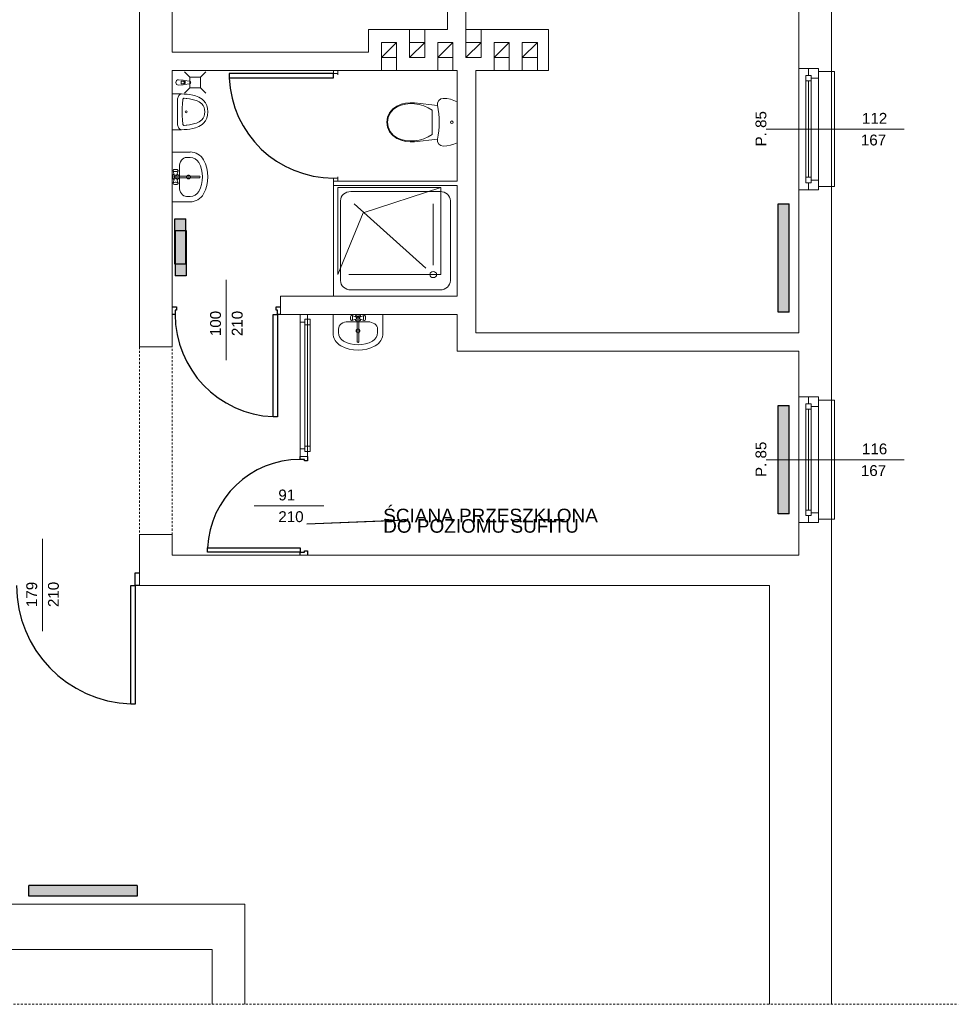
# Model space of a CAD drawing. Header units: millimetres. Extents: x 12683 to 90307, y 30842 to 62253.
# Tile 108 of 152: x 52333 to 53199, y 49558 to 50466. Entities that reach past the tile are written whole.
import ezdxf

# ---------------------------------------------------------------- set-up
doc = ezdxf.new("R2010")
doc.units = ezdxf.units.MM
doc.header["$LTSCALE"] = 0.6
doc.linetypes.add('CIEPLA', pattern=[5.7625, 3.175, -2.5875])
doc.layers.add('zzz_podklady_drzwi', color=252, linetype='Continuous')
doc.layers.add('zzz_podklady_grzejniki_ist', color=252, linetype='Continuous')
for name, color, linetype, lineweight in [('zzz_podklady_drzwi_opisy', 252, 'Continuous', 15), ('zzz_podklady_konstrukcja', 252, 'CIEPLA', 15), ('zzz_podklady_okna_opisy', 252, 'Continuous', 15), ('zzz_podklady_sciany', 252, 'Continuous', 15)]:
    doc.layers.add(name, color=color, linetype=linetype, lineweight=lineweight)
doc.styles.add('GENERATED_STYLE_1', font='ARIAL.TTF')
doc.dimstyles.new('GENERATED_STYLE__5', dxfattribs={"dimtxt": 0.18, "dimasz": 91.2, "dimexe": 0.18, "dimexo": 0.0625, "dimgap": 0.09, "dimtad": 0, "dimtih": 1, "dimtoh": 1, "dimdec": 4, "dimzin": 0, "dimdsep": 46, "dimcen": 0.09, "dimadec": 0, "dimazin": 0, "dimtfac": 1, "dimtdec": 4, "dimtmove": 0, "dimatfit": 3, "dimldrblk": 'ARROWHEAD_5', "dimfxl": 1, "dimtolj": 1, "dimtzin": 0, "dimarcsym": 0})

# ---------------------------------------------------------------- blocks, each defined once
blk = doc.blocks.new('ARROWHEAD_5')
at = {"linetype": 'Continuous'}
blk.add_line((0, 0), (-1, 0), dxfattribs=at)
blk.add_solid([(-1, 0.2679), (0, 0), (-1, -0.2679), (-1, 0.2679)], dxfattribs=at)

msp = doc.modelspace()

# ---------------------------------------------------------------- hatches: boundary and pattern name
at = {"layer": 'zzz_podklady_grzejniki_ist'}
for points in [[(53042.58, 50296.59), (53032.58, 50296.59), (53032.58, 50196.59), (53042.58, 50196.59)], [(52486.28, 50282.74), (52476.28, 50282.74), (52476.28, 50240.96), (52486.28, 50240.96)], [(52476.48, 50230.25), (52486.48, 50230.25), (52486.48, 50272.03), (52476.48, 50272.03)], [(53042.58, 50110.53), (53032.58, 50110.53), (53032.58, 50010.53), (53042.58, 50010.53)], [(52341.49, 49667.73), (52341.49, 49657.73), (52441.49, 49657.73), (52441.49, 49667.73)]]:
    msp.add_hatch(color=256, dxfattribs=at).paths.add_polyline_path(points, flags=0)

# ---------------------------------------------------------------- linework, layer by layer
at = {"layer": 'zzz_podklady_drzwi'}
for p, q in [((52622.58, 50416.73), (52526.18, 50416.73)), ((52526.18, 50416.73), (52526.18, 50412.73)), ((52526.18, 50412.73), (52622.58, 50412.73)), ((52622.58, 50412.73), (52622.58, 50416.73)), ((52473.58, 50201.53), (52477.58, 50201.53)), ((52477.58, 50201.53), (52477.58, 50198.53)), ((52569.58, 50198.53), (52569.58, 50201.53)), ((52569.58, 50201.53), (52573.58, 50201.53)), ((52476.38, 50194.53), (52473.58, 50194.53)), ((52477.58, 50198.53), (52476.38, 50198.53)), ((52476.38, 50198.53), (52476.38, 50194.53)), ((52566.78, 50100.13), (52566.78, 50194.53)), ((52566.78, 50194.53), (52570.78, 50194.53)), ((52570.78, 50198.53), (52569.58, 50198.53)), ((52570.78, 50194.53), (52570.78, 50198.53)), ((52573.58, 50194.53), (52570.78, 50194.53)), ((52570.78, 50194.53), (52570.78, 50100.13)), ((52570.78, 50100.13), (52566.78, 50100.13)), ((52591.58, 50060.73), (52591.58, 50063.53)), ((52598.58, 50063.53), (52598.58, 50059.53)), ((52595.58, 50060.73), (52591.58, 50060.73)), ((52595.58, 50059.53), (52595.58, 50060.73)), ((52598.58, 50059.53), (52595.58, 50059.53)), ((52506.18, 49975.33), (52506.18, 49979.33)), ((52506.18, 49979.33), (52591.58, 49979.33)), ((52591.58, 49975.33), (52506.18, 49975.33)), ((52591.58, 49979.33), (52591.58, 49975.33)), ((52591.58, 49972.53), (52591.58, 49975.33)), ((52591.58, 49975.33), (52595.58, 49975.33)), ((52595.58, 49975.33), (52595.58, 49976.53)), ((52595.58, 49976.53), (52598.58, 49976.53)), ((52598.58, 49976.53), (52598.58, 49972.53)), ((52439.58, 49944.53), (52439.58, 49956.03)), ((52439.58, 49956.03), (52443.58, 49956.03)), ((52435.58, 49835.09), (52435.58, 49944.53)), ((52435.58, 49944.53), (52439.58, 49944.53)), ((52439.58, 49944.53), (52439.58, 49835.09)), ((52443.58, 49944.53), (52439.58, 49944.53)), ((52439.58, 49835.09), (52435.58, 49835.09))]:
    msp.add_line(p, q, dxfattribs=at)
for centre, radius, start, end in [((52622.58, 50416.73), 96.4, 182.3781, 270), ((52570.78, 50194.53), 94.4, 180, 267.57149), ((52591.58, 49975.33), 85.4, 90, 177.31537), ((52439.58, 49944.53), 109.44, 180, 267.90679)]:
    msp.add_arc(centre, radius, start, end, dxfattribs=at)
at = {"layer": 'zzz_podklady_drzwi_opisy'}
for p, q in [((52523.58, 50152.38), (52523.58, 50226.53)), ((52549.44, 50018.03), (52613.58, 50018.03)), ((52354.08, 49902.38), (52354.08, 49987.53))]:
    msp.add_line(p, q, dxfattribs=at)
at = {"layer": 'zzz_podklady_grzejniki_ist'}
for p, q in [((53032.58, 50196.59), (53032.58, 50296.59)), ((53032.58, 50296.59), (53042.58, 50296.59)), ((53042.58, 50196.59), (53042.58, 50296.59)), ((52476.28, 50240.96), (52476.28, 50282.74)), ((52476.28, 50282.74), (52486.28, 50282.74)), ((52486.28, 50240.96), (52486.28, 50282.74)), ((52476.48, 50272.03), (52486.48, 50272.03)), ((52476.48, 50272.03), (52476.48, 50230.25)), ((52486.48, 50272.03), (52486.48, 50230.25)), ((52486.28, 50240.96), (52476.28, 50240.96)), ((52486.48, 50230.25), (52476.48, 50230.25)), ((53042.58, 50196.59), (53032.58, 50196.59)), ((53032.58, 50010.53), (53032.58, 50110.53)), ((53032.58, 50110.53), (53042.58, 50110.53)), ((53042.58, 50010.53), (53042.58, 50110.53)), ((53042.58, 50010.53), (53032.58, 50010.53)), ((52341.49, 49657.73), (52341.49, 49667.73)), ((52441.49, 49667.73), (52341.49, 49667.73)), ((52441.49, 49667.73), (52441.49, 49657.73)), ((52441.49, 49657.73), (52341.49, 49657.73))]:
    msp.add_line(p, q, dxfattribs=at)
at = {"layer": 'zzz_podklady_konstrukcja'}
for p, q in [((52443.58, 50164.53), (52443.58, 49991.53)), ((52473.58, 49991.53), (52473.58, 50164.53))]:
    msp.add_line(p, q, dxfattribs=at)
at = {"layer": 'zzz_podklady_sciany'}
for p, q in [((53081.58, 50418.53), (53081.58, 50627.53)), ((52443.58, 50624.53), (52443.58, 50164.53)), ((52473.58, 50436.53), (52473.58, 50607.53)), ((52727.58, 50607.53), (52727.58, 50457.53)), ((52744.58, 50457.53), (52744.58, 50607.53)), ((53051.58, 50607.53), (53051.58, 50421.53)), ((52727.58, 50457.53), (52654.58, 50457.53)), ((52654.58, 50457.53), (52654.58, 50436.53)), ((52692.58, 50457.53), (52692.58, 50445.53)), ((52706.58, 50457.53), (52706.58, 50445.53)), ((52820.58, 50457.53), (52744.58, 50457.53)), ((52744.58, 50445.53), (52744.58, 50457.53)), ((52758.58, 50445.53), (52758.58, 50457.53)), ((52820.58, 50419.53), (52820.58, 50457.53)), ((52680.58, 50445.53), (52666.58, 50431.53)), ((52706.58, 50445.53), (52692.58, 50431.53)), ((52732.58, 50445.53), (52718.58, 50431.53)), ((52758.58, 50445.53), (52744.58, 50431.53)), ((52784.58, 50445.53), (52770.58, 50431.53)), ((52810.58, 50445.53), (52796.58, 50431.53)), ((52654.58, 50436.53), (52473.58, 50436.53)), ((52666.58, 50431.53), (52666.58, 50419.53)), ((52680.58, 50431.53), (52680.58, 50419.53)), ((52718.58, 50431.53), (52718.58, 50419.53)), ((52732.58, 50431.53), (52732.58, 50419.53)), ((52770.58, 50431.53), (52770.58, 50419.53)), ((52784.58, 50431.53), (52784.58, 50419.53)), ((52796.58, 50431.53), (52796.58, 50419.53)), ((52810.58, 50431.53), (52810.58, 50419.53)), ((52473.58, 50419.53), (52622.58, 50419.53)), ((52473.58, 50211.53), (52473.58, 50419.53)), ((52489.84, 50413.54), (52484.99, 50418.39)), ((52499.84, 50413.54), (52504.7, 50418.39)), ((52622.58, 50419.53), (52626.58, 50419.53)), ((52622.58, 50419.53), (52622.58, 50416.73)), ((52626.58, 50419.53), (52622.58, 50419.53)), ((52622.58, 50419.53), (52626.58, 50419.53)), ((52626.58, 50419.53), (52654.58, 50419.53)), ((52626.58, 50415.53), (52626.58, 50419.53)), ((52654.58, 50419.53), (52736.58, 50419.53)), ((52736.58, 50419.53), (52736.58, 50317.53)), ((52753.58, 50419.53), (52820.58, 50419.53)), ((52753.58, 50177.53), (52753.58, 50419.53)), ((53060.58, 50421.53), (53051.58, 50421.53)), ((53051.58, 50421.53), (53051.58, 50309.53)), ((53051.58, 50421.53), (53051.58, 50309.53)), ((53069.58, 50421.53), (53060.58, 50421.53)), ((53069.58, 50421.53), (53060.58, 50421.53)), ((53069.58, 50421.53), (53060.58, 50421.53)), ((53069.58, 50418.53), (53069.58, 50421.53)), ((53069.58, 50418.53), (53069.58, 50421.53)), ((53081.58, 50418.53), (53069.58, 50418.53)), ((53081.58, 50418.53), (53081.58, 50312.53)), ((53081.58, 50418.53), (53084.58, 50418.53)), ((53084.58, 50418.53), (53084.58, 50312.53)), ((52483.77, 50410.64), (52479.57, 50411.04)), ((52482.06, 50409.9), (52483.55, 50409.9)), ((52482.06, 50407.18), (52482.06, 50409.9)), ((52490.01, 50409.65), (52484.72, 50410.32)), ((52489.84, 50403.54), (52489.84, 50413.54)), ((52499.84, 50413.54), (52489.84, 50413.54)), ((52499.84, 50413.54), (52499.84, 50403.54)), ((52622.58, 50416.73), (52626.58, 50416.73)), ((52626.58, 50416.73), (52626.58, 50415.53)), ((52483.77, 50406.44), (52479.57, 50406.04)), ((52483.55, 50407.18), (52482.06, 50407.18)), ((52484.72, 50406.77), (52490.01, 50407.43)), ((52489.84, 50403.54), (52484.99, 50398.69)), ((52499.84, 50403.54), (52489.84, 50403.54)), ((52499.84, 50403.54), (52504.7, 50398.69)), ((52473.58, 50397.97), (52475.96, 50397.97)), ((52473.58, 50397.97), (52473.58, 50364.95)), ((52475.96, 50397.97), (52478.26, 50397.97)), ((52478.26, 50397.97), (52478.7, 50397.97)), ((52478.63, 50393.33), (52478.57, 50392.4)), ((52478.57, 50392.4), (52478.57, 50370.53)), ((52478.79, 50394.24), (52478.63, 50393.33)), ((52478.7, 50397.97), (52482, 50397.97)), ((52479.07, 50395.09), (52478.79, 50394.24)), ((52479.44, 50395.87), (52479.07, 50395.09)), ((52479.9, 50396.55), (52479.44, 50395.87)), ((52480.44, 50397.12), (52479.9, 50396.55)), ((52481.03, 50397.55), (52480.44, 50397.12)), ((52481.67, 50397.83), (52481.03, 50397.55)), ((52482.34, 50397.97), (52481.67, 50397.83)), ((52482.01, 50397.97), (52482.34, 50397.97)), ((52482.34, 50397.97), (52484.79, 50397.88)), ((52483.54, 50392.72), (52483.09, 50388.99)), ((52483.62, 50393.06), (52483.54, 50392.72)), ((52483.76, 50393.37), (52483.62, 50393.06)), ((52483.94, 50393.63), (52483.76, 50393.37)), ((52484.16, 50393.83), (52483.94, 50393.63)), ((52484.41, 50393.95), (52484.16, 50393.83)), ((52484.67, 50393.98), (52484.41, 50393.95)), ((52486.48, 50393.84), (52484.67, 50393.98)), ((52484.79, 50397.88), (52486.65, 50397.73)), ((52487.28, 50393.77), (52486.48, 50393.84)), ((52486.65, 50397.73), (52487.51, 50397.66)), ((52489.78, 50393.43), (52487.28, 50393.77)), ((52487.51, 50397.66), (52490.11, 50397.31)), ((52492.27, 50392.96), (52489.78, 50393.43)), ((52490.11, 50397.31), (52492.69, 50396.82)), ((52494.71, 50392.37), (52492.27, 50392.96)), ((52492.69, 50396.82), (52495.27, 50396.2)), ((52496.08, 50391.92), (52494.71, 50392.37)), ((52495.27, 50396.2), (52496.83, 50395.69)), ((52497.38, 50391.34), (52496.08, 50391.92)), ((52496.83, 50395.69), (52498.36, 50395)), ((52498.65, 50390.6), (52497.38, 50391.34)), ((52498.36, 50395), (52499.83, 50394.14)), ((52499.86, 50389.73), (52498.65, 50390.6)), ((52499.83, 50394.14), (52501.25, 50393.12)), ((52501.25, 50393.12), (52502.61, 50391.94)), ((52502.61, 50391.94), (52504.28, 50389.89)), ((52718.49, 50389.79), (52719.53, 50391.88)), ((52719.53, 50391.88), (52721.36, 50393.31)), ((52721.36, 50393.31), (52723.63, 50393.83)), ((52723.63, 50393.83), (52726.98, 50393.63)), ((52726.98, 50393.63), (52730.29, 50393.04)), ((52730.29, 50393.04), (52733.51, 50392.06)), ((52733.51, 50392.06), (52736.58, 50390.72)), ((52736.58, 50390.72), (52736.58, 50352.94)), ((52482.82, 50385.23), (52482.8, 50384.17)), ((52482.8, 50384.17), (52482.8, 50378.76)), ((52483.09, 50388.99), (52482.82, 50385.23)), ((52500.92, 50388.8), (52499.86, 50389.73)), ((52502.17, 50387.27), (52500.92, 50388.8)), ((52503.05, 50385.52), (52502.17, 50387.27)), ((52503.59, 50383.55), (52503.05, 50385.52)), ((52503.78, 50381.46), (52503.59, 50383.55)), ((52503.59, 50379.37), (52503.78, 50381.46)), ((52504.28, 50389.89), (52505.54, 50387.36)), ((52505.54, 50387.36), (52506.33, 50384.5)), ((52506.33, 50384.5), (52506.6, 50381.46)), ((52506.6, 50381.46), (52506.33, 50378.42)), ((52674.08, 50380.63), (52677.02, 50384.18)), ((52674.76, 50380.2), (52677.56, 50383.58)), ((52677.02, 50384.18), (52680.82, 50386.78)), ((52677.56, 50383.58), (52681.18, 50386.06)), ((52680.82, 50386.78), (52684.74, 50388.39)), ((52681.18, 50386.06), (52684.99, 50387.63)), ((52684.74, 50388.39), (52688.84, 50389.43)), ((52684.99, 50387.63), (52688.98, 50388.64)), ((52688.84, 50389.43), (52693.05, 50389.88)), ((52688.98, 50388.64), (52693.08, 50389.08)), ((52693.05, 50389.88), (52697.28, 50389.73)), ((52693.08, 50389.08), (52697.2, 50388.93)), ((52697.2, 50388.93), (52701.5, 50388.21)), ((52697.28, 50389.73), (52718.44, 50387.45)), ((52701.5, 50388.21), (52705.7, 50386.98)), ((52705.7, 50386.98), (52709.72, 50385.26)), ((52709.72, 50385.26), (52713.51, 50383.08)), ((52713.51, 50383.08), (52713.51, 50360.58)), ((52718.44, 50387.46), (52718.49, 50389.79)), ((52482.8, 50378.76), (52482.82, 50377.69)), ((52482.82, 50377.69), (52483.09, 50373.93)), ((52483.09, 50373.93), (52483.54, 50370.2)), ((52497.38, 50371.58), (52498.65, 50372.32)), ((52498.65, 50372.32), (52499.86, 50373.19)), ((52499.86, 50373.19), (52500.92, 50374.12)), ((52500.92, 50374.12), (52502.17, 50375.65)), ((52502.17, 50375.65), (52503.05, 50377.4)), ((52504.28, 50373.03), (52502.61, 50370.98)), ((52503.05, 50377.4), (52503.59, 50379.37)), ((52505.54, 50375.55), (52504.28, 50373.03)), ((52506.33, 50378.42), (52505.54, 50375.55)), ((52671.58, 50371.83), (52672.22, 50376.4)), ((52672.22, 50376.4), (52674.08, 50380.63)), ((52672.39, 50371.83), (52672.99, 50376.18)), ((52672.99, 50376.18), (52674.76, 50380.2)), ((52473.58, 50364.95), (52477.92, 50364.95)), ((52477.92, 50364.95), (52478.7, 50364.95)), ((52478.57, 50370.53), (52478.63, 50369.59)), ((52478.63, 50369.59), (52478.79, 50368.69)), ((52478.7, 50364.95), (52482.01, 50364.95)), ((52478.79, 50368.69), (52479.07, 50367.83)), ((52479.07, 50367.83), (52479.44, 50367.05)), ((52479.44, 50367.05), (52479.9, 50366.37)), ((52479.9, 50366.37), (52480.44, 50365.81)), ((52480.44, 50365.81), (52481.03, 50365.37)), ((52481.03, 50365.37), (52481.67, 50365.08)), ((52481.67, 50365.08), (52482.34, 50364.95)), ((52482.01, 50364.95), (52482.34, 50364.95)), ((52484.79, 50365.04), (52482.29, 50364.96)), ((52483.54, 50370.2), (52483.62, 50369.86)), ((52483.62, 50369.86), (52483.76, 50369.54)), ((52483.76, 50369.54), (52483.94, 50369.28)), ((52483.94, 50369.28), (52484.16, 50369.09)), ((52484.16, 50369.09), (52484.41, 50368.97)), ((52484.41, 50368.97), (52484.67, 50368.94)), ((52484.67, 50368.94), (52486.48, 50369.08)), ((52486.65, 50365.18), (52484.79, 50365.04)), ((52486.48, 50369.08), (52487.28, 50369.15)), ((52487.51, 50365.26), (52486.65, 50365.18)), ((52487.28, 50369.15), (52489.78, 50369.49)), ((52490.11, 50365.61), (52487.51, 50365.26)), ((52489.78, 50369.49), (52492.27, 50369.96)), ((52492.69, 50366.1), (52490.11, 50365.61)), ((52492.27, 50369.96), (52494.71, 50370.55)), ((52495.27, 50366.72), (52492.69, 50366.1)), ((52494.71, 50370.55), (52496.08, 50370.99)), ((52496.83, 50367.23), (52495.27, 50366.72)), ((52496.08, 50370.99), (52497.38, 50371.58)), ((52498.36, 50367.92), (52496.83, 50367.23)), ((52499.83, 50368.77), (52498.36, 50367.92)), ((52501.25, 50369.8), (52499.83, 50368.77)), ((52502.61, 50370.98), (52501.25, 50369.8)), ((52672.22, 50367.25), (52671.58, 50371.83)), ((52674.08, 50363.03), (52672.22, 50367.25)), ((52672.99, 50367.47), (52672.39, 50371.83)), ((52674.76, 50363.45), (52672.99, 50367.47)), ((52677.02, 50359.48), (52674.08, 50363.03)), ((52677.56, 50360.07), (52674.76, 50363.45)), ((52680.82, 50356.88), (52677.02, 50359.48)), ((52681.18, 50357.6), (52677.56, 50360.07)), ((52684.74, 50355.26), (52680.82, 50356.88)), ((52684.99, 50356.03), (52681.18, 50357.6)), ((52688.84, 50354.22), (52684.74, 50355.26)), ((52688.98, 50355.01), (52684.99, 50356.03)), ((52693.05, 50353.77), (52688.84, 50354.22)), ((52693.08, 50354.58), (52688.98, 50355.01)), ((52697.28, 50353.92), (52693.05, 50353.77)), ((52697.2, 50354.72), (52693.08, 50354.58)), ((52701.5, 50355.45), (52697.2, 50354.72)), ((52718.44, 50356.2), (52697.28, 50353.92)), ((52705.7, 50356.68), (52701.5, 50355.45)), ((52709.72, 50358.39), (52705.7, 50356.68)), ((52713.51, 50360.58), (52709.72, 50358.39)), ((52718.49, 50353.87), (52718.44, 50356.2)), ((52719.53, 50351.78), (52718.49, 50353.87)), ((52721.36, 50350.34), (52719.53, 50351.78)), ((52723.63, 50349.83), (52721.36, 50350.34)), ((52726.98, 50350.03), (52723.63, 50349.83)), ((52730.29, 50350.62), (52726.98, 50350.03)), ((52733.51, 50351.59), (52730.29, 50350.62)), ((52736.58, 50352.94), (52733.51, 50351.59)), ((52473.58, 50344.39), (52490.38, 50344.39)), ((52473.58, 50298.4), (52473.58, 50344.39)), ((52487.02, 50339.4), (52490.38, 50339.4)), ((52474.45, 50327.15), (52474.6, 50327.43)), ((52474.6, 50326.87), (52474.45, 50327.15)), ((52475.65, 50323.41), (52474.45, 50327.15)), ((52474.6, 50327.43), (52474.97, 50327.95)), ((52475.02, 50326.63), (52474.6, 50326.87)), ((52474.97, 50327.95), (52475.32, 50328.16)), ((52475.65, 50326.44), (52475.02, 50326.63)), ((52475.32, 50328.16), (52475.85, 50328.31)), ((52475.85, 50328.31), (52476.51, 50328.39)), ((52476.51, 50328.39), (52477.2, 50328.39)), ((52477.2, 50328.39), (52477.85, 50328.31)), ((52477.85, 50328.31), (52478.39, 50328.16)), ((52478.69, 50326.63), (52478.05, 50326.44)), ((52478.06, 50323.41), (52479.25, 50327.15)), ((52478.39, 50328.16), (52478.73, 50327.95)), ((52479.11, 50326.87), (52478.69, 50326.63)), ((52479.11, 50327.43), (52478.73, 50327.95)), ((52479.11, 50327.43), (52479.25, 50327.15)), ((52479.25, 50327.15), (52479.11, 50326.87)), ((52480.35, 50330.51), (52480.35, 50330.51)), ((52480.35, 50312.29), (52480.35, 50330.51)), ((52475.65, 50319.39), (52474.45, 50315.64)), ((52476.44, 50326.35), (52475.65, 50326.44)), ((52477.27, 50326.35), (52476.44, 50326.35)), ((52476.71, 50322.18), (52498.74, 50322.18)), ((52498.74, 50320.61), (52476.71, 50320.61)), ((52478.05, 50326.44), (52477.27, 50326.35)), ((52478.06, 50319.39), (52479.25, 50315.64)), ((52626.58, 50320.33), (52622.58, 50320.33)), ((52622.58, 50320.33), (52622.58, 50317.53)), ((52622.58, 50317.53), (52626.58, 50317.53)), ((52622.58, 50317.53), (52622.58, 50313.53)), ((52622.58, 50317.53), (52626.58, 50317.53)), ((52622.58, 50317.53), (52626.58, 50317.53)), ((52626.58, 50317.53), (52626.58, 50321.53)), ((52626.58, 50321.53), (52626.58, 50320.33)), ((52736.58, 50317.53), (52626.58, 50317.53)), ((52474.45, 50315.64), (52474.6, 50315.92)), ((52474.6, 50315.36), (52474.45, 50315.64)), ((52474.6, 50315.92), (52475.02, 50316.16)), ((52474.6, 50315.36), (52474.97, 50314.84)), ((52475.32, 50314.63), (52474.97, 50314.84)), ((52475.02, 50316.16), (52475.65, 50316.35)), ((52475.85, 50314.48), (52475.32, 50314.63)), ((52475.65, 50316.35), (52476.44, 50316.45)), ((52476.51, 50314.4), (52475.85, 50314.48)), ((52476.44, 50316.45), (52477.27, 50316.45)), ((52477.2, 50314.4), (52476.51, 50314.4)), ((52477.85, 50314.48), (52477.2, 50314.4)), ((52477.27, 50316.45), (52478.05, 50316.35)), ((52478.39, 50314.63), (52477.85, 50314.48)), ((52478.05, 50316.35), (52478.69, 50316.16)), ((52478.73, 50314.84), (52478.39, 50314.63)), ((52478.69, 50316.16), (52479.11, 50315.92)), ((52479.11, 50315.36), (52478.73, 50314.84)), ((52479.11, 50315.92), (52479.25, 50315.64)), ((52479.25, 50315.64), (52479.11, 50315.36)), ((52622.58, 50313.53), (52736.58, 50313.53)), ((52736.58, 50313.53), (52622.58, 50313.53)), ((52622.58, 50313.53), (52622.58, 50211.53)), ((52626.58, 50311.53), (52626.58, 50231.53)), ((52721.58, 50311.53), (52626.58, 50311.53)), ((52649.96, 50288.15), (52721.58, 50311.53)), ((52721.58, 50231.53), (52721.58, 50311.53)), ((52736.58, 50313.53), (52736.58, 50211.53)), ((52736.58, 50211.53), (52736.58, 50313.53)), ((53060.58, 50309.53), (53051.58, 50309.53)), ((53051.58, 50309.53), (53051.58, 50177.53)), ((53069.58, 50309.53), (53060.58, 50309.53)), ((53060.58, 50309.53), (53069.58, 50309.53)), ((53069.58, 50309.53), (53060.58, 50309.53)), ((53081.58, 50312.53), (53069.58, 50312.53)), ((53069.58, 50312.53), (53069.58, 50309.53)), ((53069.58, 50312.53), (53069.58, 50309.53)), ((53081.58, 50115.53), (53081.58, 50312.53)), ((53084.58, 50312.53), (53081.58, 50312.53)), ((52487.02, 50303.4), (52490.38, 50303.4)), ((52628.92, 50225.69), (52628.92, 50299.36)), ((52720.75, 50307.86), (52638.42, 50307.86)), ((52730.25, 50225.69), (52730.25, 50299.36)), ((52473.58, 50298.4), (52490.38, 50298.4)), ((52707.7, 50237.37), (52641.58, 50296.53)), ((52714.42, 50239.86), (52714.42, 50296.53)), ((52649.96, 50288.15), (52626.58, 50231.53)), ((52636.58, 50231.53), (52721.58, 50231.53)), ((52704.92, 50231.36), (52641.58, 50231.36)), ((52473.58, 50201.53), (52473.58, 50211.53)), ((52573.58, 50201.53), (52573.58, 50211.53)), ((52736.58, 50211.53), (52573.58, 50211.53)), ((52622.58, 50211.53), (52736.58, 50211.53)), ((52720.75, 50217.19), (52638.42, 50217.19)), ((52473.58, 50194.53), (52473.58, 50201.53)), ((52473.58, 50194.53), (52473.58, 50201.53)), ((52473.58, 50194.53), (52473.58, 50201.53)), ((52573.58, 50194.53), (52573.58, 50201.53)), ((52573.58, 50201.53), (52573.58, 50194.53)), ((52573.58, 50194.53), (52573.58, 50201.53)), ((52473.58, 50164.53), (52473.58, 50194.53)), ((52573.58, 50194.53), (52591.58, 50194.53)), ((52591.58, 50194.53), (52598.58, 50194.53)), ((52591.58, 50194.53), (52591.58, 50063.53)), ((52591.58, 50194.53), (52598.58, 50194.53)), ((52591.58, 50194.53), (52598.58, 50194.53)), ((52598.58, 50194.53), (52736.58, 50194.53)), ((52598.58, 50194.53), (52598.58, 50063.53)), ((52622.06, 50194.53), (52622.06, 50177.73)), ((52668.06, 50194.53), (52622.06, 50194.53)), ((52638.14, 50192.26), (52638.06, 50191.6)), ((52638.06, 50191.6), (52638.06, 50190.91)), ((52638.06, 50190.91), (52638.14, 50190.26)), ((52638.3, 50192.79), (52638.14, 50192.26)), ((52638.5, 50193.14), (52638.3, 50192.79)), ((52639.02, 50193.51), (52638.5, 50193.14)), ((52639.3, 50193.66), (52639.02, 50193.51)), ((52639.58, 50193.51), (52639.3, 50193.66)), ((52643.05, 50192.46), (52639.3, 50193.66)), ((52639.83, 50193.1), (52639.58, 50193.51)), ((52640.01, 50192.46), (52639.83, 50193.1)), ((52640.11, 50191.67), (52640.01, 50192.46)), ((52640.01, 50190.06), (52640.11, 50190.84)), ((52640.11, 50190.84), (52640.11, 50191.67)), ((52644.27, 50191.4), (52644.27, 50169.37)), ((52645.85, 50169.37), (52645.85, 50191.4)), ((52647.07, 50192.46), (52650.82, 50193.66)), ((52650.11, 50192.46), (52650.01, 50191.67)), ((52650.01, 50191.67), (52650.01, 50190.84)), ((52650.01, 50190.84), (52650.11, 50190.06)), ((52650.29, 50193.1), (52650.11, 50192.46)), ((52650.54, 50193.51), (52650.29, 50193.1)), ((52650.82, 50193.66), (52650.54, 50193.51)), ((52651.1, 50193.51), (52650.82, 50193.66)), ((52651.1, 50193.51), (52651.61, 50193.14)), ((52651.82, 50192.79), (52651.61, 50193.14)), ((52651.97, 50192.26), (52651.82, 50192.79)), ((52652.05, 50191.6), (52651.97, 50192.26)), ((52651.97, 50190.26), (52652.05, 50190.91)), ((52652.05, 50190.91), (52652.05, 50191.6)), ((52668.06, 50194.53), (52668.06, 50177.73)), ((52736.58, 50194.53), (52736.58, 50160.53)), ((52635.95, 50187.76), (52635.95, 50187.76)), ((52654.17, 50187.76), (52635.95, 50187.76)), ((52638.14, 50190.26), (52638.3, 50189.72)), ((52638.3, 50189.72), (52638.5, 50189.38)), ((52639.02, 50189), (52638.5, 50189.38)), ((52639.02, 50189), (52639.3, 50188.86)), ((52643.05, 50190.05), (52639.3, 50188.86)), ((52639.3, 50188.86), (52639.58, 50189)), ((52639.58, 50189), (52639.83, 50189.42)), ((52639.83, 50189.42), (52640.01, 50190.06)), ((52647.07, 50190.05), (52650.82, 50188.86)), ((52650.11, 50190.06), (52650.29, 50189.42)), ((52650.29, 50189.42), (52650.54, 50189)), ((52650.54, 50189), (52650.82, 50188.86)), ((52650.82, 50188.86), (52651.1, 50189)), ((52651.1, 50189), (52651.61, 50189.38)), ((52651.61, 50189.38), (52651.82, 50189.72)), ((52651.82, 50189.72), (52651.97, 50190.26)), ((52627.06, 50181.09), (52627.06, 50177.73)), ((52663.06, 50181.09), (52663.06, 50177.73)), ((53051.58, 50177.53), (52753.58, 50177.53)), ((52443.58, 50164.53), (52473.58, 50164.53)), ((52736.58, 50160.53), (53051.58, 50160.53)), ((53051.58, 50160.53), (53051.58, 50118.53)), ((53060.58, 50118.53), (53051.58, 50118.53)), ((53051.58, 50002.53), (53051.58, 50118.53)), ((53051.58, 50002.53), (53051.58, 50118.53)), ((53069.58, 50118.53), (53060.58, 50118.53)), ((53060.58, 50118.53), (53069.58, 50118.53)), ((53069.58, 50118.53), (53060.58, 50118.53)), ((53069.58, 50115.53), (53069.58, 50118.53)), ((53069.58, 50115.53), (53069.58, 50118.53)), ((53081.58, 50115.53), (53069.58, 50115.53)), ((53081.58, 50005.53), (53081.58, 50115.53)), ((53084.58, 50115.53), (53081.58, 50115.53)), ((53084.58, 50005.53), (53084.58, 50115.53)), ((52598.58, 50063.53), (52591.58, 50063.53)), ((52591.58, 50063.53), (52598.58, 50063.53)), ((52591.58, 50063.53), (52598.58, 50063.53)), ((52591.58, 50063.53), (52598.58, 50063.53)), ((53060.58, 50002.53), (53051.58, 50002.53)), ((53051.58, 50002.53), (53051.58, 49972.53)), ((53069.58, 50002.53), (53060.58, 50002.53)), ((53069.58, 50002.53), (53060.58, 50002.53)), ((53069.58, 50002.53), (53060.58, 50002.53)), ((53081.58, 50005.53), (53069.58, 50005.53)), ((53069.58, 50005.53), (53069.58, 50002.53)), ((53069.58, 50005.53), (53069.58, 50002.53)), ((53081.58, 49944.53), (53081.58, 50005.53)), ((53081.58, 50005.53), (53084.58, 50005.53)), ((52443.58, 49991.53), (52443.58, 49972.53)), ((52473.58, 49991.53), (52443.58, 49991.53)), ((52473.58, 49972.53), (52473.58, 49991.53)), ((52443.58, 49956.03), (52443.58, 49972.53)), ((52591.58, 49972.53), (52473.58, 49972.53)), ((52591.58, 49972.53), (52598.58, 49972.53)), ((52598.58, 49972.53), (52591.58, 49972.53)), ((52591.58, 49972.53), (52598.58, 49972.53)), ((53051.58, 49972.53), (52598.58, 49972.53)), ((52443.58, 49944.53), (52443.58, 49956.03)), ((52443.58, 49956.03), (52443.58, 49944.53)), ((52443.58, 49944.53), (52443.58, 49956.03)), ((52443.58, 49944.53), (53024.58, 49944.53)), ((53024.58, 49944.53), (53024.58, 49558.05)), ((53081.58, 49558.05), (53081.58, 49944.53)), ((52540.58, 49650.53), (52264.58, 49650.53)), ((52540.58, 49558.05), (52540.58, 49650.53)), ((52000.58, 49608.53), (52510.58, 49608.53)), ((52510.58, 49608.53), (52510.58, 49558.05))]:
    msp.add_line(p, q, dxfattribs=at)
at = {"layer": 'zzz_podklady_sciany', "linetype": 'CIEPLA'}
msp.add_line((51860.47, 49558.05), (53198.65, 49558.05), dxfattribs=at)
at = {"layer": 'zzz_podklady_sciany', "flags": 128}
for points in [[(52680.58, 50445.53), (52666.58, 50445.53), (52666.58, 50431.53), (52680.58, 50431.53)], [(52706.58, 50445.53), (52692.58, 50445.53), (52692.58, 50431.53), (52706.58, 50431.53)], [(52732.58, 50445.53), (52718.58, 50445.53), (52718.58, 50431.53), (52732.58, 50431.53)], [(52758.58, 50445.53), (52744.58, 50445.53), (52744.58, 50431.53), (52758.58, 50431.53)], [(52784.58, 50445.53), (52770.58, 50445.53), (52770.58, 50431.53), (52784.58, 50431.53)], [(52810.58, 50445.53), (52796.58, 50445.53), (52796.58, 50431.53), (52810.58, 50431.53)]]:
    msp.add_lwpolyline(points, close=True, dxfattribs=at)
at = {"layer": 'zzz_podklady_sciany'}
for centre in [(52488.77, 50321.4), (52645.06, 50179.34)]:
    msp.add_circle(centre, 1.75, dxfattribs=at)
for centre, radius, start, end in [((52479.57, 50408.54), 2.5, 90, 270), ((52483.55, 50408.54), 1.36, 270, 90), ((52483.58, 50408.54), 2.11, 275.16961, 84.83039), ((52489.87, 50408.54), 1.12, 277.13892, 82.86108), ((52490.38, 50330.51), 13.89, 28.47456, 90), ((52490.38, 50330.51), 8.89, 28.47456, 90), ((52473.58, 50321.4), 33, 331.52544, 28.47456), ((52473.58, 50321.4), 28, 331.52544, 28.47456), ((52476.85, 50321.4), 3, 117.97653, 242.02347), ((52476.85, 50321.4), 1.68, 28.05488, 331.94512), ((52476.85, 50321.4), 0.8, 100, 260), ((52476.85, 50321.4), 3, 15.22531, 62.02347), ((52476.85, 50321.4), 3, 297.97653, 344.77469), ((52498.74, 50321.4), 0.788, 270, 90), ((52490.38, 50312.28), 8.89, 270, 331.52544), ((52490.38, 50312.28), 13.89, 270, 331.52544), ((52645.06, 50191.26), 3, 27.97653, 152.02347), ((52645.06, 50191.26), 1.68, 298.05488, 241.94512), ((52645.06, 50191.26), 0.8, 10, 170), ((52645.06, 50191.26), 3, 207.97653, 254.77469), ((52645.06, 50191.26), 3, 285.22531, 332.02347), ((52635.95, 50177.73), 13.89, 180, 241.52544), ((52635.95, 50177.73), 8.89, 180, 241.52544), ((52654.17, 50177.73), 8.89, 298.47456, 0), ((52654.17, 50177.73), 13.89, 298.47456, 0), ((52645.06, 50194.53), 33, 241.52544, 298.47456), ((52645.06, 50194.53), 28, 241.52544, 298.47456), ((52645.06, 50169.37), 0.788, 180, 0)]:
    msp.add_arc(centre, radius, start, end, dxfattribs=at)
at = {"layer": 'zzz_podklady_sciany', "extrusion": (0, 0, -1)}
for centre, major_axis, ratio in [((52486.5, 50381.42), (0, -0.927), 0.93164), ((52731.61, 50371.83), (0, 1.22), 0.9963)]:
    msp.add_ellipse(centre, major_axis=major_axis, ratio=ratio, dxfattribs=at)
for centre, major_axis, ratio, start_param, end_param in [((52641.8, 50371.83), (0, 78.5), 0.9963, 1.370375, 1.771221), ((52487.02, 50330.51), (0, -8.89), 0.750558, 1.570796, 3.141593), ((52487.02, 50312.29), (0, 8.89), 0.750558, 3.141593, 4.712389)]:
    msp.add_ellipse(centre, major_axis=major_axis, ratio=ratio, start_param=start_param, end_param=end_param, dxfattribs=at)
at = {"layer": 'zzz_podklady_sciany'}
for centre, major_axis, ratio, start_param, end_param in [((52638.42, 50299.36), (-9.5, 0), 0.894737, 4.712389, 6.283185), ((52720.75, 50299.36), (-9.5, 0), 0.894737, 3.141593, 4.712389), ((52638.42, 50225.69), (-9.5, 0), 0.894737, 0, 1.570796), ((52720.75, 50225.69), (-9.5, 0), 0.894737, 1.570796, 3.141593), ((52635.95, 50181.09), (8.89, 0), 0.750558, 1.570796, 3.141593), ((52654.17, 50181.09), (-8.89, 0), 0.750558, 3.141593, 4.712389)]:
    msp.add_ellipse(centre, major_axis=major_axis, ratio=ratio, start_param=start_param, end_param=end_param, dxfattribs=at)
msp.add_ellipse((52714.42, 50231.36), major_axis=(3.17, 0), ratio=0.894737, dxfattribs=at)

# ---------------------------------------------------------------- texts
at = {"layer": 'zzz_podklady_drzwi_opisy', "char_height": 10, "attachment_point": 7, "rotation": 90, "style": 'GENERATED_STYLE_1'}
for s, insert in [('{100}', (52518.79, 50174.53)), ('{210}', (52538.79, 50174.53)), ('{179}', (52349.29, 49924.53)), ('{210}', (52369.29, 49924.53))]:
    msp.add_mtext(s, dxfattribs=dict(at, insert=insert))
at = {"layer": 'zzz_podklady_drzwi_opisy', "char_height": 10, "attachment_point": 7, "style": 'GENERATED_STYLE_1'}
for s, insert in [('{91}', (52571.58, 50022.82)), ('{210}', (52571.58, 50002.82))]:
    msp.add_mtext(s, dxfattribs=dict(at, insert=insert))
at = {"layer": 'zzz_podklady_drzwi_opisy', "insert": (52668.29, 50004.14), "char_height": 12.5, "width": 193.3721, "attachment_point": 4, "line_spacing_factor": 0.463495, "style": 'GENERATED_STYLE_1'}
msp.add_mtext('{ŚCIANA PRZESZKLONA\\PDO POZIOMU SUFITU}', dxfattribs=at)
at = {"layer": 'zzz_podklady_okna_opisy', "char_height": 10, "attachment_point": 7, "style": 'GENERATED_STYLE_1'}
for s, insert in [('{112}', (53109.82, 50370.49)), ('{167}', (53108.82, 50350.32)), ('{116}', (53109.82, 50065.32)), ('{167}', (53108.82, 50045.32))]:
    msp.add_mtext(s, dxfattribs=dict(at, insert=insert))
at = {"layer": 'zzz_podklady_okna_opisy', "char_height": 10, "attachment_point": 7, "rotation": 90, "style": 'GENERATED_STYLE_1'}
for insert in [(53021.79, 50349.53), (53021.79, 50044.53)]:
    msp.add_mtext('{P. 85}', dxfattribs=dict(at, insert=insert))

# ---------------------------------------------------------------- leaders
at = {"layer": 'zzz_podklady_drzwi_opisy', "annotation_type": 0, "has_hookline": 1, "hookline_direction": 0, "text_width": 177.58}
msp.add_leader([(52597.89, 50001.38), (52668.2, 50004.14)], dimstyle='GENERATED_STYLE__5', dxfattribs=at)

# ---------------------------------------------------------------- wipeouts: each hides what was drawn before it
at = {"ltscale": 3705.867049}
msp.add_wipeout([(53058.08, 50321.03), (53063.08, 50321.03), (53063.08, 50318.53), (53069.58, 50318.53), (53069.58, 50412.53), (53063.08, 50412.53), (53063.08, 50410.03), (53058.08, 50410.03)], dxfattribs=at).dxf.layer = 'zzz_podklady_sciany'
at = {"ltscale": 3863.872332}
msp.add_wipeout([(53058.08, 50107.03), (53063.08, 50107.03), (53063.08, 50109.53), (53069.58, 50109.53), (53069.58, 50011.53), (53063.08, 50011.53), (53063.08, 50014.03), (53058.08, 50014.03)], dxfattribs=at).dxf.layer = 'zzz_podklady_sciany'

# ---------------------------------------------------------------- next in the draw order: linework, layer by layer
at = {"layer": 'zzz_podklady_okna_opisy'}
for p, q in [((53148.73, 50365.53), (53021.58, 50365.53)), ((53148.73, 50060.53), (53021.58, 50060.53))]:
    msp.add_line(p, q, dxfattribs=at)
at = {"layer": 'zzz_podklady_sciany'}
for p, q in [((53060.58, 50421.53), (53060.58, 50415.03)), ((53069.58, 50412.53), (53069.58, 50421.53)), ((53058.08, 50415.03), (53058.08, 50410.03)), ((53063.08, 50415.03), (53058.08, 50415.03)), ((53058.08, 50410.03), (53058.08, 50321.03)), ((53058.08, 50410.03), (53058.08, 50321.03)), ((53058.08, 50410.03), (53063.08, 50410.03)), ((53060.58, 50415.03), (53063.08, 50415.03)), ((53060.58, 50410.03), (53060.58, 50321.03)), ((53063.08, 50415.03), (53063.08, 50412.53)), ((53063.08, 50410.03), (53063.08, 50415.03)), ((53063.08, 50412.53), (53069.58, 50412.53)), ((53063.08, 50410.03), (53063.08, 50321.03)), ((53069.58, 50318.53), (53069.58, 50412.53)), ((53063.08, 50321.03), (53058.08, 50321.03)), ((53058.08, 50321.03), (53058.08, 50316.03)), ((53063.08, 50316.03), (53063.08, 50321.03)), ((53069.58, 50318.53), (53063.08, 50318.53)), ((53063.08, 50318.53), (53063.08, 50316.03)), ((53069.58, 50309.53), (53069.58, 50318.53)), ((53058.08, 50316.03), (53063.08, 50316.03)), ((53063.08, 50316.03), (53060.58, 50316.03)), ((53060.58, 50316.03), (53060.58, 50309.53)), ((53060.58, 50112.03), (53060.58, 50118.53)), ((53069.58, 50118.53), (53069.58, 50109.53)), ((53058.08, 50107.03), (53058.08, 50112.03)), ((53058.08, 50112.03), (53063.08, 50112.03)), ((53063.08, 50112.03), (53060.58, 50112.03)), ((53063.08, 50109.53), (53063.08, 50112.03)), ((53063.08, 50112.03), (53063.08, 50107.03)), ((53069.58, 50109.53), (53063.08, 50109.53)), ((53069.58, 50109.53), (53069.58, 50011.53)), ((53058.08, 50014.03), (53058.08, 50107.03)), ((53058.08, 50014.03), (53058.08, 50107.03)), ((53063.08, 50107.03), (53058.08, 50107.03)), ((53060.58, 50014.03), (53060.58, 50107.03)), ((53063.08, 50014.03), (53063.08, 50107.03)), ((53058.08, 50009.03), (53058.08, 50014.03)), ((53058.08, 50014.03), (53063.08, 50014.03)), ((53063.08, 50009.03), (53058.08, 50009.03)), ((53060.58, 50002.53), (53060.58, 50009.03)), ((53060.58, 50009.03), (53063.08, 50009.03)), ((53063.08, 50014.03), (53063.08, 50009.03)), ((53063.08, 50009.03), (53063.08, 50011.53)), ((53063.08, 50011.53), (53069.58, 50011.53)), ((53069.58, 50011.53), (53069.58, 50002.53))]:
    msp.add_line(p, q, dxfattribs=at)

# ---------------------------------------------------------------- next in the draw order: wipeouts: each hides what was drawn before it
at = {"ltscale": 4601.194813}
msp.add_wipeout([(52601.08, 50073.03), (52596.08, 50073.03), (52596.08, 50070.53), (52591.58, 50070.53), (52591.58, 50187.53), (52596.08, 50187.53), (52596.08, 50185.03), (52601.08, 50185.03)], dxfattribs=at).dxf.layer = 'zzz_podklady_sciany'

# ---------------------------------------------------------------- next in the draw order: linework, layer by layer
at = {"layer": 'zzz_podklady_sciany'}
for p, q in [((52591.58, 50187.53), (52591.58, 50194.53)), ((52598.58, 50194.53), (52598.58, 50190.03)), ((52596.08, 50187.53), (52591.58, 50187.53)), ((52591.58, 50070.53), (52591.58, 50187.53)), ((52598.58, 50190.03), (52596.08, 50190.03)), ((52596.08, 50190.03), (52596.08, 50187.53)), ((52596.08, 50185.03), (52596.08, 50190.03)), ((52596.08, 50190.03), (52601.08, 50190.03)), ((52596.08, 50185.03), (52596.08, 50073.03)), ((52601.08, 50185.03), (52596.08, 50185.03)), ((52598.58, 50185.03), (52598.58, 50073.03)), ((52601.08, 50190.03), (52601.08, 50185.03)), ((52601.08, 50185.03), (52601.08, 50073.03)), ((52601.08, 50185.03), (52601.08, 50073.03)), ((52596.08, 50068.03), (52596.08, 50073.03)), ((52596.08, 50073.03), (52601.08, 50073.03)), ((52601.08, 50073.03), (52601.08, 50068.03)), ((52591.58, 50063.53), (52591.58, 50070.53)), ((52591.58, 50070.53), (52596.08, 50070.53)), ((52596.08, 50070.53), (52596.08, 50068.03)), ((52596.08, 50068.03), (52598.58, 50068.03)), ((52601.08, 50068.03), (52596.08, 50068.03)), ((52598.58, 50068.03), (52598.58, 50063.53))]:
    msp.add_line(p, q, dxfattribs=at)

doc.saveas('drawing.dxf')
